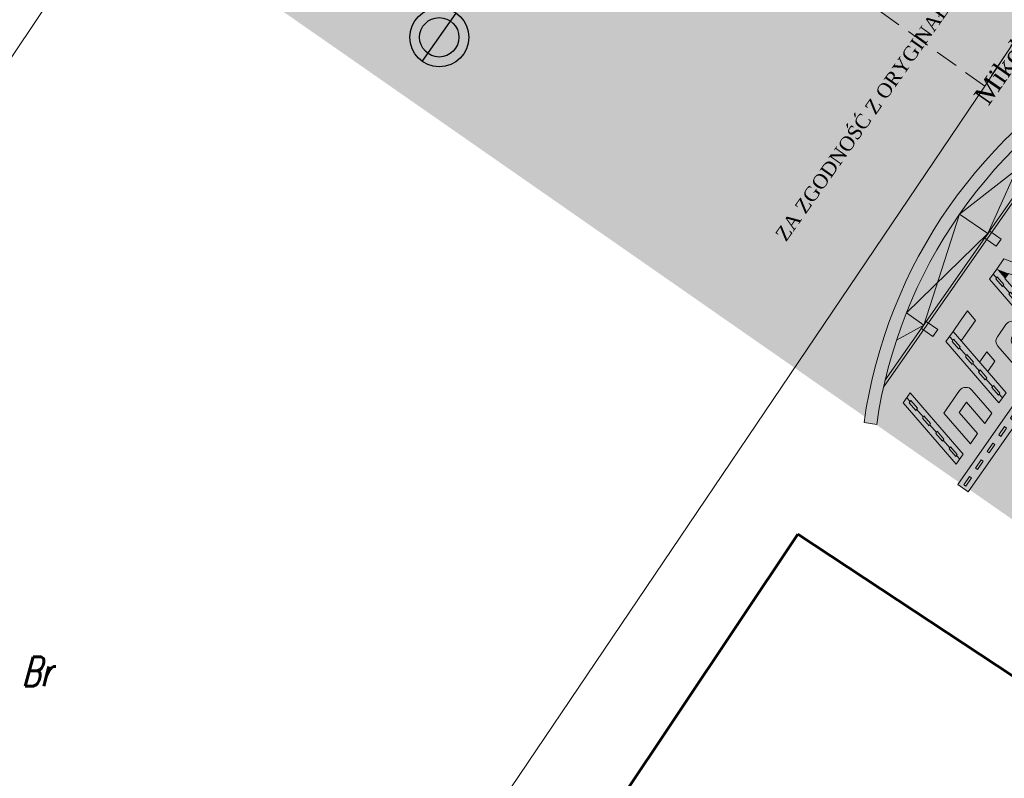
# Model space of a CAD drawing. Header units: metres. Extents: x -712710 to 14443962, y 4588558 to 14849904.
# Tile 200 of 256: x 7505307 to 7505349, y 5888640 to 5888673. Entities that reach past the tile are written whole.
import ezdxf
from ezdxf.enums import TextEntityAlignment as Align

# ---------------------------------------------------------------- set-up
doc = ezdxf.new("R2010")
doc.units = ezdxf.units.M
doc.header["$MEASUREMENT"] = 0
doc.header["$XCLIPFRAME"] = 2
doc.linetypes.add('1', pattern=[0, 0])
doc.linetypes.add('UOP', pattern=[1.5, 1, -0.5])
doc.layers.get('0').update_dxf_attribs({"color": 250, "linetype": 'CONTINUOUS', "lineweight": 100})
doc.layers.get('Defpoints').update_dxf_attribs({"linetype": 'CONTINUOUS'})
for name, color, linetype, lineweight in [('#kilometraż', 1, '1', 25), ('#krawężnik 15x30', 92, '1', 50), ('#tabliczka', 18, 'CONTINUOUS', 13), ('Dzialki', 7, '1', 13), ('Numery_uzytkow', 3, 'CONTINUOUS', 13), ('Uzytki', 3, 'UOP', 18)]:
    doc.layers.add(name, color=color, linetype=linetype, lineweight=lineweight)
doc.layers.add('#RAMKA 2', color=133, linetype='1', lineweight=60, plot=False)
doc.styles.add('Art', font='times.ttf', dxfattribs={"width": 0.75})
doc.styles.get("Standard").update_dxf_attribs({"font": 'Simplex.SHX', "width": 0.75})
doc.styles.add('TABLICZKA', font='times.ttf')
doc.dimstyles.get("Standard").update_dxf_attribs({"dimtxt": 1, "dimasz": 1, "dimexe": 1, "dimexo": 1, "dimgap": 1, "dimtad": 1, "dimtxsty": 'Standard', "dimcen": 2.5, "dimadec": 0, "dimazin": 0, "dimtfac": 1, "dimtmove": 0, "dimatfit": 3, "dimfxl": 1, "dimarcsym": 0})
picture_1 = doc.add_image_def('image3.tif', size_in_pixel=(4960, 3507))

# ---------------------------------------------------------------- blocks, each defined once
blk = doc.blocks.new('LOGO')
at = {"layer": '#tabliczka'}
h = blk.add_hatch(color=256, dxfattribs=at)
h.dxf.hatch_style = 1
h.paths.add_polyline_path([(528.1884173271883, 191.2709188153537, -0.2389646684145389), (566.5445022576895, 191.2865643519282), (566.0508719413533, 190.3117065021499, 0.0445679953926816), (559.2217356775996, 193.036552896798, 0.0149094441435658), (556.8409817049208, 193.6718045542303, 0.05790061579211), (547.3650360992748, 194.7689045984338, 0.0728729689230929), (535.5097536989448, 193.0268806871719, 0.0216631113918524), (532.1290532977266, 191.8511060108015, 0.0035232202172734), (531.5893046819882, 191.6323435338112, 0.0193580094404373), (528.6828426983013, 190.2964639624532), (528.1884172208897, 191.2709188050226)])
at = {"layer": '#tabliczka', "lineweight": 18}
blk.add_hatch(color=256, dxfattribs=at).paths.add_polyline_path([(562.6033941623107, 191.8635365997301), (532.1290532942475, 191.8511060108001, 0.0035232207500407), (531.5893046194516, 191.6323435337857), (563.1433211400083, 191.6452144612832, 0.0035232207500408)])
at = {"layer": '#tabliczka'}
for points in [[(532.5215011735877, 189.5041251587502), (531.9916950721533, 189.5039090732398), (531.8859041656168, 189.0862883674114), (531.9918653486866, 189.0863316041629), (531.7802835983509, 188.2510902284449), (531.6743223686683, 188.2510469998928), (531.4627406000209, 187.4158056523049), (531.5687018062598, 187.4158488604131), (531.3571200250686, 186.580607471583), (531.2511587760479, 186.5805642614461), (531.0395769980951, 185.7453228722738), (531.1455382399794, 185.7453661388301), (530.9339564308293, 184.9101247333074), (530.8279952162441, 184.9100815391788), (530.616413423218, 184.0748401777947), (530.7223746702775, 184.0748833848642), (530.5107928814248, 183.2396420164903), (530.404831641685, 183.2395987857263), (530.2990407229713, 182.8219781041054), (530.8288468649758, 182.8221942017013)], [(538.8791745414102, 189.5067184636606), (538.3493684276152, 189.5065023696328), (538.2435775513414, 189.0888816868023), (538.3495387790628, 189.0889249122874), (538.1379569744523, 188.2536835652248), (538.0319957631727, 188.2536403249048), (537.8204139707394, 187.4183989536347), (537.9263751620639, 187.4184421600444), (537.7147934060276, 186.5832008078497), (537.6088321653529, 186.5831575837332), (537.3972503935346, 185.7479161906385), (537.5032115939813, 185.7479594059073), (537.2916298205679, 184.9127180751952), (537.1856685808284, 184.9126748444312), (536.9740867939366, 184.0774334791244), (537.080048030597, 184.077476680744), (536.8684662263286, 183.2422353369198), (536.7625050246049, 183.2421921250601), (536.6567141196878, 182.8245714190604), (537.1865202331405, 182.8247875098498)], [(555.0916922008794, 189.5133316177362), (554.5618860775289, 189.5131154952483), (554.4560951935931, 189.095494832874), (554.5620564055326, 189.0955380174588), (554.3504746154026, 188.2602966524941), (554.2445134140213, 188.2602534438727), (554.0329316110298, 187.4250120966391), (554.1388928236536, 187.4250552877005), (553.9273110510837, 186.5898139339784), (553.8213498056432, 186.5897707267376), (553.6097680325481, 185.754529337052), (553.7157292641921, 185.7545725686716), (553.5041474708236, 184.919331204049), (553.3981862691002, 184.9192879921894), (553.1866044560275, 184.0840465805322), (553.292565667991, 184.0840898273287), (553.0809838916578, 183.2488484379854), (552.9750226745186, 183.2488052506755), (552.869231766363, 182.8311845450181), (553.3990378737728, 182.8314006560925)], [(535.0708504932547, 186.164544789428), (532.7347862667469, 186.1635919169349), (531.8884591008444, 182.8226264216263), (532.948071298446, 182.8230586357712), (533.5341982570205, 185.1368563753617), (534.5938104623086, 185.137288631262), (534.0076835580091, 182.8234908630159), (535.0672957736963, 182.8239231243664), (535.7066702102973, 185.3479209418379, 0.4890209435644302)], [(540.8262378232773, 184.6454599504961, -0.3431644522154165), (541.4615226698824, 185.1400899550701), (541.4082751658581, 184.9298898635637), (542.4678874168, 184.9303220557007), (542.5211349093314, 185.1405221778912), (542.574382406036, 185.350722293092, 0.4890209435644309), (541.9385626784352, 186.1673461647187), (540.662110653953, 186.1668254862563, 0.3431644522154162), (540.0268257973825, 185.672195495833), (539.3057446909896, 182.8256519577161), (540.365356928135, 182.8260841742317)], [(551.3758442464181, 186.1711956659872), (549.1592263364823, 186.1702914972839), (549.1596452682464, 185.1432300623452), (551.3762631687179, 185.1441342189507)], [(555.304977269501, 186.172798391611), (554.2453650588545, 186.1723661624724), (553.9852527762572, 185.1455455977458), (555.0447794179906, 185.1456399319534)], [(558.9282116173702, 184.6444802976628, -0.3431644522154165), (559.5634964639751, 185.1391103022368), (559.5102489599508, 184.9289102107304), (560.5698612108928, 184.9293424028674), (560.6231087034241, 185.1395425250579), (560.6763562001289, 185.3497426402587, 0.4890209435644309), (560.040536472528, 186.1663665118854), (558.764084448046, 186.165845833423, 0.3431644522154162), (558.1287995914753, 185.6712158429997), (557.4077184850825, 182.8246723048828), (558.4673307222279, 182.8251045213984)]]:
    blk.add_hatch(color=256, dxfattribs=at).paths.add_polyline_path(points)
h = blk.add_hatch(color=256, dxfattribs=at)
h.paths.add_polyline_path([(540.9983990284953, 189.5075829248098), (539.9387867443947, 189.5071507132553), (538.8791745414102, 189.5067184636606), (538.6191478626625, 188.4802357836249), (540.7382011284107, 188.4804244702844)])
h.paths.add_polyline_path([(539.0924596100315, 186.1661852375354), (538.032847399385, 186.1657530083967), (537.7727351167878, 185.1389324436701), (538.8322617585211, 185.1390267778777)])
h = blk.add_hatch(color=256, dxfattribs=at)
h.dxf.hatch_style = 1
h.paths.add_polyline_path([(545.3432595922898, 189.5093552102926), (544.8134534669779, 189.5091390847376), (544.7076625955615, 189.0915184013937), (544.8136238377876, 189.0915616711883), (544.6020420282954, 188.2563202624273), (544.4960808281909, 188.2562770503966), (544.2844990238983, 187.4210356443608), (544.3904602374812, 187.4210788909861), (544.1788784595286, 186.5858375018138), (544.0729172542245, 186.5857942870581), (543.8613354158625, 185.7505529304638), (543.9672966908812, 185.750596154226), (543.7557148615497, 184.9153547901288), (543.6497536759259, 184.915311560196), (543.4381718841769, 184.0800701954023), (543.5441331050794, 184.0801134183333), (543.3325513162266, 183.2448720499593), (543.2265900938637, 183.2448287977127), (543.1207992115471, 182.8272081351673), (543.6506052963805, 182.8274242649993)])
h = blk.add_hatch(color=256, dxfattribs=at)
h.dxf.hatch_style = 1
h.paths.add_polyline_path([(545.3432595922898, 189.5093552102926), (545.0831590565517, 188.482580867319), (545.604197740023, 188.4827934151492)])
h = blk.add_hatch(color=256, dxfattribs=at)
h.dxf.hatch_style = 1
h.paths.add_polyline_path([(546.4028718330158, 189.5097874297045), (545.3432595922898, 189.5093552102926), (547.041364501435, 182.8288073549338), (548.1009767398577, 182.82923956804)])
h = blk.add_hatch(color=256, dxfattribs=at)
h.dxf.hatch_style = 1
h.paths.add_polyline_path([(555.0902940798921, 189.5078123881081), (556.083718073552, 189.5082176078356, -0.8868321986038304), (556.0469875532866, 185.1455455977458), (555.0447794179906, 185.1456399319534), (555.304977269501, 186.1723661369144), (555.9127626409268, 186.1723661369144, 0.9079286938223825), (555.9167416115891, 188.4878812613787), (554.8318149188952, 188.4874387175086)])
h = blk.add_hatch(color=256, dxfattribs=at)
h.dxf.hatch_style = 1
h.paths.add_polyline_path([(546.1923120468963, 186.1690812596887), (544.4969324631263, 186.1683897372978), (544.2367322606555, 185.1412219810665), (546.4533501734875, 185.1421261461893)])
h = blk.add_hatch(color=1, dxfattribs=at)
h.paths.add_polyline_path([(561.6874638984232, 183.4107713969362, 1), (564.2855941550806, 185.7174964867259, 1)])
h.paths.add_polyline_path([(563.8247665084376, 185.3083550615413, -1), (562.1482915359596, 183.8199127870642, -1)], flags=16)
h = blk.add_hatch(color=1, dxfattribs=at)
h.paths.add_polyline_path([(561.9474358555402, 184.1436667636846), (563.527072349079, 185.5461319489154, 0.7058232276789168)])
h.paths.add_polyline_path([(564.0256221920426, 184.9846010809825), (562.4459856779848, 183.5821359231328, 0.7058232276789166)])
h = blk.add_hatch(color=256, dxfattribs=at)
h.paths.add_polyline_path([(548.8325752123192, 181.736826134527), (528.4393236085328, 181.7285076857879), (528.4397693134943, 180.6357961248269), (548.8330209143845, 180.6441145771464)])
h.paths.add_polyline_path([(535.6148667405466, 181.0823638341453), (535.6148248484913, 181.1850786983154), (535.6147829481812, 181.2877935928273), (536.4780250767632, 181.2881457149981), (536.4781088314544, 181.0827159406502)], flags=16)
h.paths.add_polyline_path([(534.7516246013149, 181.0820117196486), (533.8883824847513, 181.0816596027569), (533.8883405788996, 181.1843744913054), (533.8882986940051, 181.2870893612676), (534.7515408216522, 181.2874414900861)], flags=16)
h.paths.add_polyline_path([(537.3413509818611, 181.0830680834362), (537.3413090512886, 181.1857829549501), (537.3412671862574, 181.2884978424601), (538.204509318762, 181.2888499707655), (538.2045930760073, 181.0834201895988)], flags=16)
h.paths.add_polyline_path([(533.0251403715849, 181.0813074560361), (532.1618982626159, 181.0809553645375), (532.16185634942, 181.1836702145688), (532.1618144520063, 181.2863851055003), (533.0250565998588, 181.286737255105)], flags=16)
h.paths.add_polyline_path([(539.0678352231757, 181.0837723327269), (539.0677932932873, 181.1864872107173), (539.0677514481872, 181.2892020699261), (539.9309935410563, 181.2895541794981), (539.9310773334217, 181.0841244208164)], flags=16)
h.paths.add_polyline_path([(531.2986561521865, 181.0806032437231), (530.4354140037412, 181.0802511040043), (530.4353720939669, 181.1829659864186), (530.4353302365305, 181.2856808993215), (531.2985723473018, 181.2860330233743)], flags=16)
h.paths.add_polyline_path([(540.7943194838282, 181.0844765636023), (540.7942775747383, 181.187191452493), (540.7942356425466, 181.2899063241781), (541.657477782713, 181.2902584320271), (541.6575615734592, 181.0848286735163)], flags=16)
h.paths.add_polyline_path([(529.5721719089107, 181.0798989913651), (528.7089298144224, 181.0795468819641), (528.70888786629, 181.1822617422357), (528.7088460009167, 181.2849766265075), (529.5720881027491, 181.2853287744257), (529.572130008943, 181.1826138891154)], flags=16)
h.paths.add_polyline_path([(542.5208036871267, 181.0851807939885), (542.5207617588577, 181.1878956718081), (542.5207199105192, 181.2906105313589), (543.3839620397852, 181.2909626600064), (543.3840458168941, 181.0855328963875)], flags=16)
h.paths.add_polyline_path([(544.2472879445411, 181.0858850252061), (544.2472460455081, 181.1885999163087), (544.2472041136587, 181.291314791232), (545.1104462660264, 181.2916669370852), (545.1105300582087, 181.0862371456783)], flags=16)
h.paths.add_polyline_path([(545.9737721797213, 181.0865892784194), (545.9737302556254, 181.1893041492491), (545.973688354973, 181.2920190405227), (546.8369305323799, 181.2923711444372), (546.8370143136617, 181.0869413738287)], flags=16)
h.paths.add_polyline_path([(547.7002564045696, 181.0872934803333), (547.7002145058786, 181.1900083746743), (547.7001726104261, 181.2927232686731), (548.5634147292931, 181.2930753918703), (548.5634985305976, 181.087645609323)], flags=16)
h = blk.add_hatch(color=256, dxfattribs=at)
h.paths.add_polyline_path([(565.807798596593, 180.6510386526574), (548.8330209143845, 180.6441145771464), (548.8325752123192, 181.736826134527), (565.8073528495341, 181.7437502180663)])
h.paths.add_polyline_path([(554.2988813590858, 181.0899850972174), (555.1621234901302, 181.0903371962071), (555.1620396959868, 181.2957669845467), (554.2987975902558, 181.2954148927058), (554.2988394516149, 181.1926999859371)], flags=16)
h.paths.add_polyline_path([(553.4356392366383, 181.089632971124), (553.4355554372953, 181.2950627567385), (552.5723133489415, 181.2947106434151), (552.572355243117, 181.1919957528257), (552.572397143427, 181.0892808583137)], flags=16)
h.paths.add_polyline_path([(556.0253655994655, 181.0906893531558), (556.8886077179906, 181.0910414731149), (556.8885239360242, 181.2964712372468), (556.0252818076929, 181.2961191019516), (556.0253237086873, 181.1934042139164)], flags=16)
h.paths.add_polyline_path([(551.7091549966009, 181.088928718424), (551.7090711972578, 181.2943585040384), (550.8458290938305, 181.294006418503), (550.8458709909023, 181.1912915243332), (550.8459128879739, 181.0885766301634)], flags=16)
h.paths.add_polyline_path([(557.7518498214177, 181.0913935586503), (558.61509198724, 181.0917456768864), (558.6150081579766, 181.2971754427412), (557.7517660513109, 181.2968233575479), (557.7518079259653, 181.194108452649)], flags=16)
h.paths.add_polyline_path([(549.9826707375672, 181.0882244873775), (549.9826289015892, 181.1909393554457), (549.9825869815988, 181.2936542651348), (549.1193448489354, 181.2933021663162), (549.1193867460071, 181.1905872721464), (549.1194286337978, 181.0878723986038)], flags=16)
h.paths.add_polyline_path([(559.478334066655, 181.0920978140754), (560.3415762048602, 181.0924499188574), (560.3414923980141, 181.2978796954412), (559.4782502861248, 181.2975275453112), (559.4782921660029, 181.194812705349)], flags=16)
h.paths.add_polyline_path([(561.2048183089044, 181.0928020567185), (562.0680604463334, 181.0931541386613), (562.067976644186, 181.2985839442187), (561.2047345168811, 181.2982318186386), (561.204776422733, 181.1955169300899)], flags=16)
h.paths.add_polyline_path([(562.9313025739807, 181.0935062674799), (563.7945446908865, 181.0938583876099), (563.7944608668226, 181.2992881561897), (562.9312187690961, 181.2989360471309), (562.9312606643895, 181.196221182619)], flags=16)
h.paths.add_polyline_path([(564.657786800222, 181.0942105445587), (565.5210289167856, 181.0945626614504), (565.5209451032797, 181.2999924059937), (564.6577030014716, 181.2996403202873), (564.6577449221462, 181.1969254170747)], flags=16)
at = {"layer": '#tabliczka', "lineweight": 18}
for p, q in [((537.8907272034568, 191.8534562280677), (547.3650360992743, 194.7689045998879)), ((547.3650360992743, 194.7689045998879), (547.3662237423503, 191.8573213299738)), ((547.3650360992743, 194.7689045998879), (556.8417202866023, 191.8611864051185)), ((547.3662237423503, 191.8573213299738), (537.889988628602, 193.6640743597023)), ((537.889988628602, 193.6640743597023), (537.8907272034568, 191.8534562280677)), ((547.3662237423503, 191.8573213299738), (556.8409817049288, 193.6718045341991)), ((556.8409817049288, 193.6718045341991), (556.8417202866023, 191.8611864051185)), ((537.8907272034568, 191.8534562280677), (535.5097536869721, 193.0268806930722)), ((556.8417202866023, 191.8611864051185), (559.221735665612, 193.0365528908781)), ((531.5893046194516, 191.6323435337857), (563.1433211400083, 191.6452144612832)), ((532.1290532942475, 191.8511060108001), (562.6033941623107, 191.8635365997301)), ((528.6828426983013, 190.2964639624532), (528.1884172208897, 191.2709188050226)), ((566.0508719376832, 190.3117064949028), (566.5445022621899, 191.2865643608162))]:
    blk.add_line(p, q, dxfattribs=at)
at = {"layer": '#tabliczka'}
for p, q in [((529.7692346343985, 182.8217620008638), (531.4618889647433, 189.5036929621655)), ((530.8288468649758, 182.8221942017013), (532.5215011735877, 189.5041251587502)), ((531.4618889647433, 189.5036929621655), (532.5215011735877, 189.5041251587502)), ((531.8859041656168, 189.0862883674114), (531.9916950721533, 189.5039090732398)), ((536.1269079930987, 182.8243552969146), (537.8195623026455, 189.506286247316)), ((537.1865202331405, 182.8247875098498), (538.8791745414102, 189.5067184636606)), ((537.8195623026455, 189.506286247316), (538.8791745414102, 189.5067184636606)), ((538.2435775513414, 189.0888816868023), (538.3493684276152, 189.5065023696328)), ((538.8791745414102, 189.5067184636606), (539.9387867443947, 189.5071507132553)), ((539.9387867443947, 189.5071507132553), (540.9983990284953, 189.5075829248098)), ((540.9983990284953, 189.5075829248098), (540.7382011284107, 188.4804244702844)), ((542.5909930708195, 182.826992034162), (544.2836473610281, 189.5089230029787)), ((544.2836473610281, 189.5089230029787), (545.3432595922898, 189.5093552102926)), ((544.7076625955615, 189.0915184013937), (544.8134534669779, 189.5091390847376)), ((546.4028718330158, 189.5097874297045), (545.3432595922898, 189.5093552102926)), ((548.1009767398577, 182.82923956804), (546.4028718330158, 189.5097874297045)), ((552.3394256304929, 182.8309684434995), (554.0320799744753, 189.512899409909)), ((553.3990378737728, 182.8314006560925), (555.0916922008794, 189.5133316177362)), ((554.0320799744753, 189.512899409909), (555.0916922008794, 189.5133316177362)), ((554.0386328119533, 189.5073834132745), (556.083718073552, 189.5082176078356)), ((554.4560951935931, 189.095494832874), (554.5618860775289, 189.5131154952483)), ((531.5683611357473, 188.2510037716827), (531.7799429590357, 189.086245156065)), ((531.7799429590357, 189.086245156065), (531.9918653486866, 189.0863316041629)), ((531.7799429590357, 189.086245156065), (531.9918653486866, 189.0863316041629)), ((531.7802835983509, 188.2510902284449), (531.9918653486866, 189.0863316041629)), ((537.9260345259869, 188.2535970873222), (538.1376163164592, 189.0888384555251)), ((538.1376163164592, 189.0888384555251), (538.3495387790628, 189.0889249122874)), ((538.1376163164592, 189.0888384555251), (538.3495387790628, 189.0889249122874)), ((538.1379569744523, 188.2536835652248), (538.3495387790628, 189.0889249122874)), ((540.7382011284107, 188.4804244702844), (538.6191478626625, 188.4802357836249)), ((543.6506052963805, 182.8274242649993), (545.0831590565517, 188.482580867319)), ((544.3901195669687, 188.2562338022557), (544.6017013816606, 189.0914752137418)), ((544.6017013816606, 189.0914752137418), (544.8136238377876, 189.0915616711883)), ((544.6017013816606, 189.0914752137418), (544.8136238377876, 189.0915616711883)), ((544.6020420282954, 188.2563202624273), (544.8136238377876, 189.0915616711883)), ((545.0831590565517, 188.482580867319), (545.604197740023, 188.4827934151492)), ((547.041364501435, 182.8288073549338), (545.604197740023, 188.4827934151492)), ((554.1385521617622, 188.260210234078), (554.350133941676, 189.0954516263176)), ((554.350133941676, 189.0954516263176), (554.5620564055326, 189.0955380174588)), ((554.350133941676, 189.0954516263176), (554.5620564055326, 189.0955380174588)), ((554.3504746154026, 188.2602966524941), (554.5620564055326, 189.0955380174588)), ((554.5637483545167, 188.4873293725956), (555.9167416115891, 188.4878812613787)), ((531.6743223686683, 188.2510469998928), (531.4627406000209, 187.4158056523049)), ((531.5683611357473, 188.2510037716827), (531.7802835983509, 188.2510902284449)), ((531.5683611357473, 188.2510037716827), (531.7802835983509, 188.2510902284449)), ((538.0319957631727, 188.2536403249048), (537.8204139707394, 187.4183989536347)), ((537.9260345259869, 188.2535970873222), (538.1379569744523, 188.2536835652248)), ((537.9260345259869, 188.2535970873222), (538.1379569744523, 188.2536835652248)), ((544.4960808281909, 188.2562770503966), (544.2844990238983, 187.4210356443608)), ((544.3901195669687, 188.2562338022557), (544.6020420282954, 188.2563202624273)), ((544.3901195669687, 188.2562338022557), (544.6020420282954, 188.2563202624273)), ((554.2445134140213, 188.2602534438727), (554.0329316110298, 187.4250120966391)), ((554.1385521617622, 188.260210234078), (554.3504746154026, 188.2602966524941)), ((554.1385521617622, 188.260210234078), (554.3504746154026, 188.2602966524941)), ((531.1451975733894, 186.5805210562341), (531.3567793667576, 187.4157624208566)), ((531.3567793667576, 187.4157624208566), (531.5687018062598, 187.4158488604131)), ((531.3567793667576, 187.4157624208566), (531.5687018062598, 187.4158488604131)), ((531.3571200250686, 186.580607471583), (531.5687018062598, 187.4158488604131)), ((537.5028709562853, 186.5831143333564), (537.7144527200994, 187.418355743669)), ((537.7144527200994, 187.418355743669), (537.9263751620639, 187.4184421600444)), ((537.7144527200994, 187.418355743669), (537.9263751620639, 187.4184421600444)), ((537.7147934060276, 186.5832008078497), (537.9263751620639, 187.4184421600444)), ((543.9669560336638, 186.5857510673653), (544.1785378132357, 187.4209924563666)), ((544.1785378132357, 187.4209924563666), (544.3904602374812, 187.4210788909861)), ((544.1785378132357, 187.4209924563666), (544.3904602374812, 187.4210788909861)), ((544.1788784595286, 186.5858375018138), (544.3904602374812, 187.4210788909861)), ((553.7153885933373, 186.5897274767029), (553.9269703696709, 187.4249688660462)), ((553.9269703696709, 187.4249688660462), (554.1388928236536, 187.4250552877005)), ((553.9269703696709, 187.4249688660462), (554.1388928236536, 187.4250552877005)), ((553.9273110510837, 186.5898139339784), (554.1388928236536, 187.4250552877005)), ((531.2511587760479, 186.5805642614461), (531.0395769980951, 185.7453228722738)), ((531.1451975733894, 186.5805210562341), (531.3571200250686, 186.580607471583)), ((531.1451975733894, 186.5805210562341), (531.3571200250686, 186.580607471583)), ((531.8884591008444, 182.8226264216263), (532.7347862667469, 186.1635919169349)), ((532.7347862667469, 186.1635919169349), (535.0708504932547, 186.164544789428)), ((537.6088321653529, 186.5831575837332), (537.3972503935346, 185.7479161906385)), ((537.5028709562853, 186.5831143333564), (537.7147934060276, 186.5832008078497)), ((537.5028709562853, 186.5831143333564), (537.7147934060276, 186.5832008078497)), ((538.032847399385, 186.1657530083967), (539.0924596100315, 186.1661852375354)), ((539.0924596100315, 186.1661852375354), (538.8322617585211, 185.1390267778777)), ((540.662110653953, 186.1668254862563), (541.9385626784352, 186.1673461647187)), ((544.0729172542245, 186.5857942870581), (543.8613354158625, 185.7505529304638)), ((543.9669560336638, 186.5857510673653), (544.1788784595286, 186.5858375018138)), ((543.9669560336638, 186.5857510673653), (544.1788784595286, 186.5858375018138)), ((544.4969324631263, 186.1683897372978), (546.1923120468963, 186.1690812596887)), ((549.1592263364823, 186.1702914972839), (551.3758442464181, 186.1711956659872)), ((549.1596452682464, 185.1432300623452), (549.1592263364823, 186.1702914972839)), ((551.3762631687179, 185.1441342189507), (551.3758442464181, 186.1711956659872)), ((553.8213498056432, 186.5897707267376), (553.6097680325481, 185.754529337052)), ((553.7153885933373, 186.5897274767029), (553.9273110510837, 186.5898139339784)), ((553.7153885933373, 186.5897274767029), (553.9273110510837, 186.5898139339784)), ((554.2453650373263, 186.1723661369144), (555.9127626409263, 186.1723661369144)), ((554.2453650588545, 186.1723661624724), (555.304977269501, 186.172798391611)), ((555.304977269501, 186.172798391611), (555.0447794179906, 185.1456399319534)), ((558.764084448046, 186.165845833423), (560.040536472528, 186.1663665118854)), ((530.7220339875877, 184.9100383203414), (530.933615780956, 185.745279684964)), ((530.933615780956, 185.745279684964), (531.1455382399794, 185.7453661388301)), ((530.933615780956, 185.745279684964), (531.1455382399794, 185.7453661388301)), ((530.9339564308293, 184.9101247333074), (531.1455382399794, 185.7453661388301)), ((532.948071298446, 182.8230586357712), (533.5341982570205, 185.1368563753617)), ((533.5341982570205, 185.1368563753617), (534.5938104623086, 185.137288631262)), ((534.0076835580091, 182.8234908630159), (534.5938104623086, 185.137288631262)), ((535.0672957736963, 182.8239231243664), (535.7066702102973, 185.3479209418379)), ((537.079707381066, 184.9126316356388), (537.2912891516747, 185.7478729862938)), ((537.2912891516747, 185.7478729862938), (537.5032115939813, 185.7479594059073)), ((537.2912891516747, 185.7478729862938), (537.5032115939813, 185.7479594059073)), ((537.2916298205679, 184.9127180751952), (537.5032115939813, 185.7479594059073)), ((538.8322617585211, 185.1390267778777), (537.7727351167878, 185.1389324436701)), ((539.3057446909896, 182.8256519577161), (540.0268257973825, 185.672195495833)), ((541.4082751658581, 184.9298898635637), (541.4615226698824, 185.1400899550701)), ((541.4082751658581, 184.9298898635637), (542.4678874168, 184.9303220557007)), ((542.4678874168, 184.9303220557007), (542.5211349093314, 185.1405221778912)), ((542.5211349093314, 185.1405221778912), (542.574382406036, 185.350722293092)), ((543.5437924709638, 184.9152683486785), (543.755374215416, 185.7505097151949)), ((543.755374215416, 185.7505097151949), (543.9672966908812, 185.750596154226)), ((543.755374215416, 185.7505097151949), (543.9672966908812, 185.750596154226)), ((543.7557148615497, 184.9153547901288), (543.9672966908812, 185.750596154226)), ((544.2367322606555, 185.1412219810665), (546.4533501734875, 185.1421261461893)), ((549.1596452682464, 185.1432300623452), (551.3762631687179, 185.1441342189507)), ((553.2922249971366, 184.9192447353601), (553.5038068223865, 185.7544861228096)), ((553.5038068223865, 185.7544861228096), (553.7157292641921, 185.7545725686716)), ((553.5038068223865, 185.7544861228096), (553.7157292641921, 185.7545725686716)), ((553.5041474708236, 184.919331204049), (553.7157292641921, 185.7545725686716)), ((555.0447794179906, 185.1456399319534), (553.9852527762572, 185.1455455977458)), ((553.9852527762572, 185.1455455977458), (556.0469875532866, 185.1455455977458)), ((557.4077184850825, 182.8246723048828), (558.1287995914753, 185.6712158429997)), ((559.5102489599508, 184.9289102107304), (559.5634964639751, 185.1391103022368)), ((559.5102489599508, 184.9289102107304), (560.5698612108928, 184.9293424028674)), ((560.5698612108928, 184.9293424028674), (560.6231087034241, 185.1395425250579)), ((560.6231087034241, 185.1395425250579), (560.6763562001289, 185.3497426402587)), ((530.8279952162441, 184.9100815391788), (530.616413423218, 184.0748401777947)), ((530.7220339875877, 184.9100383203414), (530.9339564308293, 184.9101247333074)), ((530.7220339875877, 184.9100383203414), (530.9339564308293, 184.9101247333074)), ((537.1856685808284, 184.9126748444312), (536.9740867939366, 184.0774334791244)), ((537.079707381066, 184.9126316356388), (537.2916298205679, 184.9127180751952)), ((537.079707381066, 184.9126316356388), (537.2916298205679, 184.9127180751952)), ((540.365356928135, 182.8260841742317), (540.8262378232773, 184.6454599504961)), ((543.6497536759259, 184.915311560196), (543.4381718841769, 184.0800701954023)), ((543.5437924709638, 184.9152683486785), (543.7557148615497, 184.9153547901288)), ((543.5437924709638, 184.9152683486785), (543.7557148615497, 184.9153547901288)), ((553.3981862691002, 184.9192879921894), (553.1866044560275, 184.0840465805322)), ((553.2922249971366, 184.9192447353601), (553.5041474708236, 184.919331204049)), ((553.2922249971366, 184.9192447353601), (553.5041474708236, 184.919331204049)), ((558.4673307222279, 182.8251045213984), (558.9282116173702, 184.6444802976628)), ((530.2988704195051, 183.2395555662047), (530.5104522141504, 184.0747969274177)), ((530.5104522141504, 184.0747969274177), (530.7223746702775, 184.0748833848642)), ((530.5104522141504, 184.0747969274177), (530.7223746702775, 184.0748833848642)), ((530.5107928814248, 183.2396420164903), (530.7223746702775, 184.0748833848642)), ((536.6565438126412, 183.2421488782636), (536.868125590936, 184.0773902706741)), ((536.868125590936, 184.0773902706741), (537.080048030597, 184.077476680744)), ((536.868125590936, 184.0773902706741), (537.080048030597, 184.077476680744)), ((536.8684662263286, 183.2422353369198), (537.080048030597, 184.077476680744)), ((543.1206288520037, 183.2447855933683), (543.3322106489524, 184.0800269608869)), ((543.3322106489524, 184.0800269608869), (543.5441331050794, 184.0801134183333)), ((543.3322106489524, 184.0800269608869), (543.5441331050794, 184.0801134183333)), ((543.3325513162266, 183.2448720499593), (543.5441331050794, 184.0801134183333)), ((552.8690614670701, 183.2487620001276), (553.0806432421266, 184.0840033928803)), ((553.0806432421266, 184.0840033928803), (553.292565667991, 184.0840898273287)), ((553.0806432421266, 184.0840033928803), (553.292565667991, 184.0840898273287)), ((553.0809838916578, 183.2488484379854), (553.292565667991, 184.0840898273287)), ((529.7692346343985, 182.8217620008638), (530.8288468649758, 182.8221942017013)), ((530.2988704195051, 183.2395555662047), (530.5107928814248, 183.2396420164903)), ((530.404831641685, 183.2395987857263), (530.2990407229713, 182.8219781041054)), ((531.8884591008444, 182.8226264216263), (532.948071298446, 182.8230586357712)), ((534.0076835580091, 182.8234908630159), (535.0672957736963, 182.8239231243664)), ((536.1269079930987, 182.8243552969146), (537.1865202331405, 182.8247875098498)), ((536.1269079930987, 182.8243552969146), (537.1865202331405, 182.8247875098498)), ((536.6565438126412, 183.2421488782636), (536.8684662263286, 183.2422353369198)), ((536.7625050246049, 183.2421921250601), (536.6567141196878, 182.8245714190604)), ((539.3057446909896, 182.8256519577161), (540.365356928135, 182.8260841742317)), ((539.3057446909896, 182.8256519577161), (540.365356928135, 182.8260841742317)), ((542.5909930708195, 182.826992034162), (543.6506052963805, 182.8274242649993)), ((542.5909930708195, 182.826992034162), (543.6506052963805, 182.8274242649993)), ((543.1206288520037, 183.2447855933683), (543.3325513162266, 183.2448720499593)), ((543.2265900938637, 183.2448287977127), (543.1207992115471, 182.8272081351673)), ((548.1009767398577, 182.82923956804), (547.041364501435, 182.8288073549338)), ((548.1009767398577, 182.82923956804), (547.041364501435, 182.8288073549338)), ((553.3990378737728, 182.8314006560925), (552.3394256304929, 182.8309684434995)), ((552.3394256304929, 182.8309684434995), (553.3990378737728, 182.8314006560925)), ((552.8690614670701, 183.2487620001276), (553.0809838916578, 183.2488484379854)), ((552.9750226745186, 183.2488052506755), (552.869231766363, 182.8311845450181)), ((557.4077184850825, 182.8246723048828), (558.4673307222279, 182.8251045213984)), ((557.4077184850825, 182.8246723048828), (558.4673307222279, 182.8251045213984)), ((528.4393236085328, 181.7285076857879), (548.8325752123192, 181.736826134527)), ((528.4393236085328, 181.7285076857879), (528.4397693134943, 180.6357961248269)), ((548.8325752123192, 181.736826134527), (565.8073528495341, 181.7437502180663)), ((548.8325752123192, 181.736826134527), (548.8330209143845, 180.6441145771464)), ((548.8330209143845, 180.6441145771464), (548.8325752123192, 181.736826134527)), ((548.8325752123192, 181.736826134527), (548.8330209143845, 180.6441145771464)), ((565.807798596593, 180.6510386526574), (565.8073528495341, 181.7437502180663)), ((528.7088460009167, 181.2849766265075), (529.5720881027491, 181.2853287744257)), ((528.70888786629, 181.1822617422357), (528.7088460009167, 181.2849766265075)), ((528.70888786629, 181.1822617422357), (528.7089298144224, 181.0795468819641)), ((529.5721719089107, 181.0798989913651), (528.7089298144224, 181.0795468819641)), ((529.5720881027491, 181.2853287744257), (529.5721719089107, 181.0798989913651)), ((529.572130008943, 181.1826138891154), (529.5720881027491, 181.2853287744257)), ((529.572130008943, 181.1826138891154), (529.5721719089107, 181.0798989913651)), ((530.4353302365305, 181.2856808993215), (531.2985723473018, 181.2860330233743)), ((530.4353302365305, 181.2856808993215), (530.4354140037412, 181.0802511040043)), ((530.4353720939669, 181.1829659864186), (530.4353302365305, 181.2856808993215)), ((530.4353720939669, 181.1829659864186), (530.4354140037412, 181.0802511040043)), ((531.2986561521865, 181.0806032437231), (530.4354140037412, 181.0802511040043)), ((531.2985723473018, 181.2860330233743), (531.2986561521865, 181.0806032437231)), ((532.1618144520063, 181.2863851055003), (533.0250565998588, 181.286737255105)), ((532.1618144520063, 181.2863851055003), (532.1618982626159, 181.0809553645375)), ((532.16185634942, 181.1836702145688), (532.1618144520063, 181.2863851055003)), ((532.16185634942, 181.1836702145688), (532.1618982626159, 181.0809553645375)), ((533.0251403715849, 181.0813074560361), (532.1618982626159, 181.0809553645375)), ((533.0250565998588, 181.286737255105), (533.0251403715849, 181.0813074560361)), ((533.8882986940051, 181.2870893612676), (534.7515408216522, 181.2874414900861)), ((533.8882986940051, 181.2870893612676), (533.8883824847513, 181.0816596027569)), ((533.8883405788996, 181.1843744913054), (533.8882986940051, 181.2870893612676)), ((533.8883405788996, 181.1843744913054), (533.8883824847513, 181.0816596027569)), ((534.7516246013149, 181.0820117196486), (533.8883824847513, 181.0816596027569)), ((534.7515408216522, 181.2874414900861), (534.7516246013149, 181.0820117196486)), ((535.6147829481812, 181.2877935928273), (536.4780250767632, 181.2881457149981)), ((535.6147829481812, 181.2877935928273), (535.6148667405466, 181.0823638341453)), ((535.6148248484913, 181.1850786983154), (535.6147829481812, 181.2877935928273)), ((535.6148248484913, 181.1850786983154), (535.6148667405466, 181.0823638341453)), ((536.4781088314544, 181.0827159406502), (535.6148667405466, 181.0823638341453)), ((536.4780250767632, 181.2881457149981), (536.4781088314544, 181.0827159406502)), ((537.3412671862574, 181.2884978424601), (538.204509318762, 181.2888499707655)), ((537.3413090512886, 181.1857829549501), (537.3412671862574, 181.2884978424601)), ((537.3412671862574, 181.2884978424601), (537.3413509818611, 181.0830680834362)), ((537.3413090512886, 181.1857829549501), (537.3413509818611, 181.0830680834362)), ((538.2045930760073, 181.0834201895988), (537.3413509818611, 181.0830680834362)), ((538.204509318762, 181.2888499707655), (538.2045930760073, 181.0834201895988)), ((539.0677514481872, 181.2892020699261), (539.9309935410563, 181.2895541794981)), ((539.0677932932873, 181.1864872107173), (539.0677514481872, 181.2892020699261)), ((539.0677514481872, 181.2892020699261), (539.0678352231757, 181.0837723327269)), ((539.0677932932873, 181.1864872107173), (539.0678352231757, 181.0837723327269)), ((539.9310773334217, 181.0841244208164), (539.0678352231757, 181.0837723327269)), ((539.9309935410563, 181.2895541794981), (539.9310773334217, 181.0841244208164)), ((540.7942356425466, 181.2899063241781), (541.657477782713, 181.2902584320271)), ((540.7942775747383, 181.187191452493), (540.7942356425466, 181.2899063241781)), ((540.7942356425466, 181.2899063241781), (540.7943194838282, 181.0844765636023)), ((540.7942775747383, 181.187191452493), (540.7943194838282, 181.0844765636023)), ((541.6575615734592, 181.0848286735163), (540.7943194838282, 181.0844765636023)), ((541.657477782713, 181.2902584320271), (541.6575615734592, 181.0848286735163)), ((542.5207199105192, 181.2906105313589), (543.3839620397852, 181.2909626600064)), ((542.5207617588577, 181.1878956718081), (542.5207199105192, 181.2906105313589)), ((542.5207199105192, 181.2906105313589), (542.5208036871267, 181.0851807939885)), ((542.5207617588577, 181.1878956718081), (542.5208036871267, 181.0851807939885)), ((543.3840458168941, 181.0855328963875), (542.5208036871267, 181.0851807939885)), ((543.3839620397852, 181.2909626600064), (543.3840458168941, 181.0855328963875)), ((544.2472041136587, 181.291314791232), (545.1104462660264, 181.2916669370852)), ((544.2472460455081, 181.1885999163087), (544.2472041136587, 181.291314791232)), ((544.2472041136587, 181.291314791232), (544.2472879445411, 181.0858850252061)), ((544.2472460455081, 181.1885999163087), (544.2472879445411, 181.0858850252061)), ((545.1105300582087, 181.0862371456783), (544.2472879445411, 181.0858850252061)), ((545.1104462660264, 181.2916669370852), (545.1105300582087, 181.0862371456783)), ((545.973688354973, 181.2920190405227), (546.8369305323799, 181.2923711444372)), ((545.9737302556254, 181.1893041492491), (545.973688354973, 181.2920190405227)), ((545.973688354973, 181.2920190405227), (545.9737721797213, 181.0865892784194)), ((545.9737302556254, 181.1893041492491), (545.9737721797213, 181.0865892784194)), ((546.8370143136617, 181.0869413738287), (545.9737721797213, 181.0865892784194)), ((546.8369305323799, 181.2923711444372), (546.8370143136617, 181.0869413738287)), ((547.7001726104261, 181.2927232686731), (548.5634147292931, 181.2930753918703)), ((547.7002145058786, 181.1900083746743), (547.7001726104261, 181.2927232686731)), ((547.7001726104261, 181.2927232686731), (547.7002564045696, 181.0872934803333)), ((547.7002145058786, 181.1900083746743), (547.7002564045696, 181.0872934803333)), ((548.5634985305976, 181.087645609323), (547.7002564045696, 181.0872934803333)), ((548.5634147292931, 181.2930753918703), (548.5634985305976, 181.087645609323)), ((548.5634147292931, 181.2930753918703), (548.5634985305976, 181.087645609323)), ((549.9825869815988, 181.2936542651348), (549.1193448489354, 181.2933021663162)), ((549.1193867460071, 181.1905872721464), (549.1193448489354, 181.2933021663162)), ((549.1193867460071, 181.1905872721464), (549.1194286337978, 181.0878723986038)), ((549.1194286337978, 181.0878723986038), (549.9826707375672, 181.0882244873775)), ((549.9826289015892, 181.1909393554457), (549.9825869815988, 181.2936542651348)), ((549.9826707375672, 181.0882244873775), (549.9825869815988, 181.2936542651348)), ((549.9826289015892, 181.1909393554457), (549.9826707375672, 181.0882244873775)), ((551.7090711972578, 181.2943585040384), (550.8458290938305, 181.294006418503)), ((550.8458709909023, 181.1912915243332), (550.8458290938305, 181.294006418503)), ((550.8459128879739, 181.0885766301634), (550.8458290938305, 181.294006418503)), ((550.8458709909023, 181.1912915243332), (550.8459128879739, 181.0885766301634)), ((550.8459128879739, 181.0885766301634), (551.7091549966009, 181.088928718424)), ((551.7091549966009, 181.088928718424), (551.7090711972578, 181.2943585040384)), ((553.4355554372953, 181.2950627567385), (552.5723133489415, 181.2947106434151)), ((552.572355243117, 181.1919957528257), (552.5723133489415, 181.2947106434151)), ((552.572397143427, 181.0892808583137), (552.5723133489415, 181.2947106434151)), ((552.572355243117, 181.1919957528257), (552.572397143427, 181.0892808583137)), ((552.572397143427, 181.0892808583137), (553.4356392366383, 181.089632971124)), ((553.4356392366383, 181.089632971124), (553.4355554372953, 181.2950627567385)), ((555.1620396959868, 181.2957669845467), (554.2987975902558, 181.2954148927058)), ((554.2988394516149, 181.1926999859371), (554.2987975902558, 181.2954148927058)), ((554.2988813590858, 181.0899850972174), (554.2987975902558, 181.2954148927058)), ((554.2988394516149, 181.1926999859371), (554.2988813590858, 181.0899850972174)), ((554.2988813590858, 181.0899850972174), (555.1621234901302, 181.0903371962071)), ((555.1621234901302, 181.0903371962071), (555.1620396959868, 181.2957669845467)), ((556.8885239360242, 181.2964712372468), (556.0252818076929, 181.2961191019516)), ((556.0253237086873, 181.1934042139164), (556.0252818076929, 181.2961191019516)), ((556.0253655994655, 181.0906893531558), (556.0252818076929, 181.2961191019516)), ((556.0253237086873, 181.1934042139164), (556.0253655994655, 181.0906893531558)), ((556.0253655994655, 181.0906893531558), (556.8886077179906, 181.0910414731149)), ((556.8886077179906, 181.0910414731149), (556.8885239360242, 181.2964712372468)), ((558.6150081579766, 181.2971754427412), (557.7517660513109, 181.2968233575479)), ((557.7518079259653, 181.194108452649), (557.7517660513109, 181.2968233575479)), ((557.7518498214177, 181.0913935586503), (557.7517660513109, 181.2968233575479)), ((557.7518079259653, 181.194108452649), (557.7518498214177, 181.0913935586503)), ((557.7518498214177, 181.0913935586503), (558.61509198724, 181.0917456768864)), ((558.61509198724, 181.0917456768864), (558.6150081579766, 181.2971754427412)), ((560.3414923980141, 181.2978796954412), (559.4782502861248, 181.2975275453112)), ((559.4782921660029, 181.194812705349), (559.4782502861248, 181.2975275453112)), ((559.478334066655, 181.0920978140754), (559.4782502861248, 181.2975275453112)), ((559.4782921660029, 181.194812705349), (559.478334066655, 181.0920978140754)), ((559.478334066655, 181.0920978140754), (560.3415762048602, 181.0924499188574)), ((560.3415762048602, 181.0924499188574), (560.3414923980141, 181.2978796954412)), ((562.067976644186, 181.2985839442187), (561.2047345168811, 181.2982318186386)), ((561.2048183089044, 181.0928020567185), (561.2047345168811, 181.2982318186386)), ((561.204776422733, 181.1955169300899), (561.2047345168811, 181.2982318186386)), ((561.204776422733, 181.1955169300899), (561.2048183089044, 181.0928020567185)), ((561.2048183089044, 181.0928020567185), (562.0680604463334, 181.0931541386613)), ((562.0680604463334, 181.0931541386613), (562.067976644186, 181.2985839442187)), ((563.7944608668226, 181.2992881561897), (562.9312187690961, 181.2989360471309)), ((562.9313025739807, 181.0935062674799), (562.9312187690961, 181.2989360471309)), ((562.9312606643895, 181.196221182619), (562.9312187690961, 181.2989360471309)), ((562.9312606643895, 181.196221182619), (562.9313025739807, 181.0935062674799)), ((562.9313025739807, 181.0935062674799), (563.7945446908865, 181.0938583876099)), ((563.7945446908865, 181.0938583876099), (563.7944608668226, 181.2992881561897)), ((565.5209451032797, 181.2999924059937), (564.6577030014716, 181.2996403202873)), ((564.6577449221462, 181.1969254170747), (564.6577030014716, 181.2996403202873)), ((564.657786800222, 181.0942105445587), (564.6577030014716, 181.2996403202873)), ((564.6577449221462, 181.1969254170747), (564.657786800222, 181.0942105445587)), ((564.657786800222, 181.0942105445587), (565.5210289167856, 181.0945626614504)), ((565.5210289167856, 181.0945626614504), (565.5209451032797, 181.2999924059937)), ((528.4397693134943, 180.6357961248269), (548.8330209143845, 180.6441145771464)), ((548.8330209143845, 180.6441145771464), (565.807798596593, 180.6510386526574))]:
    blk.add_line(p, q, dxfattribs=at)
for points in [[(537.5226165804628, 191.8534562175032), (538.2588378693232, 191.8534562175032), (538.2588378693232, 190.6667200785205), (537.5226165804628, 190.6667200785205)], [(546.9047082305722, 191.8285785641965), (547.6409295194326, 191.8285785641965), (547.6409295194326, 190.6418424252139), (546.9047082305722, 190.6418424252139)], [(556.4227532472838, 191.8534562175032), (557.1589745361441, 191.8534562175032), (557.1589745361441, 190.6667200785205), (556.4227532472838, 190.6667200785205)]]:
    blk.add_lwpolyline(points, close=True, dxfattribs=at)
at = {"layer": '#tabliczka', "color": 1, "lineweight": 40}
for radius in [1.737186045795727, 1.120940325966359]:
    blk.add_circle((562.9865290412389, 184.5641339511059), radius, dxfattribs=at)
at = {"layer": '#tabliczka', "lineweight": 18}
for radius in [42.41880062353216, 41.3260889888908]:
    blk.add_arc((547.3818931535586, 153.4428190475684), radius, 63.14410952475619, 116.9026325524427, dxfattribs=at)
at = {"layer": '#tabliczka'}
for centre, radius, start, end in [((555.8027452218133, 187.3290925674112), 2.19716446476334, 275.9954666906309, 82.74691621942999), ((555.8027510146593, 187.3303161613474), 1.163164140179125, 275.4271250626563, 84.6108472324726), ((535.0711179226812, 185.5089178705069), 0.6556269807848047, 345.7849646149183, 90.02337129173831), ((540.662378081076, 185.5111985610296), 0.6556269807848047, 90.02337129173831, 165.7849644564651), ((541.9388301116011, 185.5117192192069), 0.6556269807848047, 345.7849646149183, 90.02337129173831), ((558.7643518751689, 185.5102189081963), 0.6556269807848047, 90.02337129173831, 165.7849644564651), ((560.040803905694, 185.5107395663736), 0.6556269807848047, 345.7849646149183, 90.02337129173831), ((541.4617901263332, 184.4844630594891), 0.6556269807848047, 90.02337129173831, 165.7849646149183), ((559.563763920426, 184.4834834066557), 0.6556269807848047, 90.02337129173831, 165.7849646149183)]:
    blk.add_arc(centre, radius, start, end, dxfattribs=at)
blk = doc.blocks.new('QQW')
blk.add_blockref('LOGO', (0, 0))
at = {"layer": '#tabliczka', "lineweight": 25, "style": 'TABLICZKA'}
blk.add_text('Mikołajewski, Rudzińska-Smolińska, Opalach ', height=1.634752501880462, rotation=0.1476263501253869, dxfattribs=at).set_placement((556.2495436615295, 197.9909880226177))
blk = doc.blocks.new('Km_s')
for points in [[(-0.3333333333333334, 1e-16), (0.3333333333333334, 0, 1)], [(0.5000000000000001, 0), (0.3333333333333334, 0, -1), (-0.3333333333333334, 1e-16), (-0.5000000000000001, 1e-16, 1)]]:
    blk.add_hatch(color=0).paths.add_polyline_path(points)
blk.add_line((-0.5, 1e-16), (0.5000000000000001, 0))
for radius in [0.5000000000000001, 0.3333333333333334]:
    blk.add_circle((0, 0), radius)
blk.add_attdef('NR_001', text='', height=0.5).set_placement((0.5969304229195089, 0.0040927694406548), align=Align.MIDDLE_LEFT)
blk = doc.blocks.new('3S3')
at = {"layer": '#krawężnik 15x30', "lineweight": 60}
h = blk.add_hatch(color=255, dxfattribs=at)
h.dxf.hatch_style = 1
h.paths.add_polyline_path([(-71.23995793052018, 232.0392089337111), (-71.23782309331, 81.09775459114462), (-31.65646401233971, 81.10020904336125), (-31.65859885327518, 232.0416633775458)])
at = {"layer": '#kilometraż'}
ref = blk.add_blockref('Km_s', (-68.33342828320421, 173.384588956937), dxfattribs=dict(at, xscale=2.520000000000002, yscale=2.520000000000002, zscale=2.520000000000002, rotation=359.8200156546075))
ref.add_attrib('NR', '0+200,00', dxfattribs={"layer": '0', "height": 0.9450000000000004, "rotation": 359.8200156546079, "style": 'Art', "width": 0.75}).set_placement((-66.82913864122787, 173.3901773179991), align=Align.MIDDLE_LEFT)
at = {"xscale": 0.5020830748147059, "yscale": 0.5020830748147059, "zscale": 0.5020830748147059, "rotation": 359.8769641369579}
blk.add_blockref('QQW', (-336.8635934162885, 53.65692845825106), dxfattribs=at)
at = {"layer": '#tabliczka', "color": 1, "linetype": 'Continuous', "insert": (-67.05569896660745, 156.8489428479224), "char_height": 0.6020677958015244, "width": 30.76588146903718, "attachment_point": 1, "rotation": 359.63758148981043, "style": 'TABLICZKA'}
blk.add_mtext('ZA ZGODNOŚĆ Z ORYGINAŁEM MAPY DO CELÓW PROJEKTOWYCH ', dxfattribs=at)
blk = doc.blocks.new('*D475')
at = {"layer": '#RAMKA 2', "color": 0, "lineweight": -2}
for p, q in [((7505314.054405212, 5888722.892153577), (7505353.641162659, 5888783.203064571)), ((7505353.105728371, 5888782.059294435), (7505575.110416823, 5888636.340292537)), ((7505812.624460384, 5888480.441290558), (7505590.619771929, 5888626.160292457)), ((7505773.874096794, 5888421.076606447), (7505813.460854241, 5888481.387517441))]:
    blk.add_line(p, q, dxfattribs=at)
at = {"layer": '#RAMKA 2', "color": 0}
for points in [[(7505353.122190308, 5888782.084374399), (7505353.089266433, 5888782.034214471), (7505352.955248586, 5888782.158066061)], [(7505812.607998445, 5888480.416210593), (7505812.640922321, 5888480.466370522), (7505812.774940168, 5888480.342518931)]]:
    blk.add_solid(points, dxfattribs=at)
at = {"layer": 'Defpoints', "color": 0}
for p in [(7505314.020109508, 5888722.839903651), (7505812.774940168, 5888480.342518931), (7505773.83980109, 5888421.024356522)]:
    blk.add_point(p, dxfattribs=at)
at = {"layer": '#RAMKA 2', "color": 0, "insert": (7505582.865094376, 5888631.250292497), "char_height": 0.18, "attachment_point": 5, "rotation": 326.7199845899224}
blk.add_mtext('\\A1;\\H55.555556x;1100', dxfattribs=at)

msp = doc.modelspace()

# ---------------------------------------------------------------- linework, layer by layer
at = {"layer": 'Dzialki'}
for p, q in [((7505348.32, 5888669.84), (7505399.37, 5888747.09)), ((7505319.690000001, 5888690.259999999), (7505272.73, 5888620.379999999)), ((7505306.05, 5888607.259999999), (7505348.32, 5888669.84))]:
    msp.add_line(p, q, dxfattribs=at)
at = {"layer": 'Uzytki'}
for p, q in [((7505348.32, 5888669.84), (7505319.690000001, 5888690.259999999)), ((7505349.99, 5888672.37), (7505348.32, 5888669.84))]:
    msp.add_line(p, q, dxfattribs=at)

# ---------------------------------------------------------------- block references
at = {"layer": '#tabliczka', "rotation": 55.14918695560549}
msp.add_blockref('3S3', (7505506.380827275, 5888628.916566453), dxfattribs=at)

# ---------------------------------------------------------------- texts
at = {"layer": 'Numery_uzytkow', "oblique": 15, "width": 0.7}
msp.add_text('Br', height=1.25, dxfattribs=at).set_placement((7505307.23, 5888645.49), align=Align.TOP_LEFT)

# ---------------------------------------------------------------- dimensions: what is measured, and where the dimension line sits
at = {"layer": '#RAMKA 2'}
dim = msp.add_aligned_dim(p1=(7505314.020109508, 5888722.839903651), p2=(7505773.83980109, 5888421.024356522), distance=70.95484089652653, text='\\H55.555556x;1100', dimstyle='Standard', override={"dimtxt": 0.18, "dimasz": 0.18, "dimexe": 1.25, "dimexo": 0.0625, "dimgap": 0.09, "dimtad": 0, "dimtih": 1, "dimtoh": 1, "dimdec": 4, "dimzin": 0, "dimdsep": 46, "dimtxsty": 'Standard', "dimcen": 0.09, "dimtdec": 4, "dimtofl": 0, "dimtolj": 1, "dimtzin": 0}, dxfattribs=at)
dim.commit()
dim.dimension.update_dxf_attribs({"geometry": '*D475', "text_midpoint": (7505582.865094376, 5888631.250292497)})

# ---------------------------------------------------------------- pictures from other files: only their frames are drawn
image = msp.add_image(picture_1, insert=(7505489.259478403, 5888609.651494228), size_in_units=(208.61017457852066, 147.4991698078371), rotation=146.72953602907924, dxfattribs=at)
image.set_boundary_path([(2561.925231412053, 3506.5), (2564.10179565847, 2377.902161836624), (3495.537420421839, 2380.745222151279), (3515.660860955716, -0.4999999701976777), (4959.499999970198, -0.4999999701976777), (4959.499999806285, 3506.500000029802), (2561.925231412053, 3506.5)])

doc.saveas('drawing.dxf')
